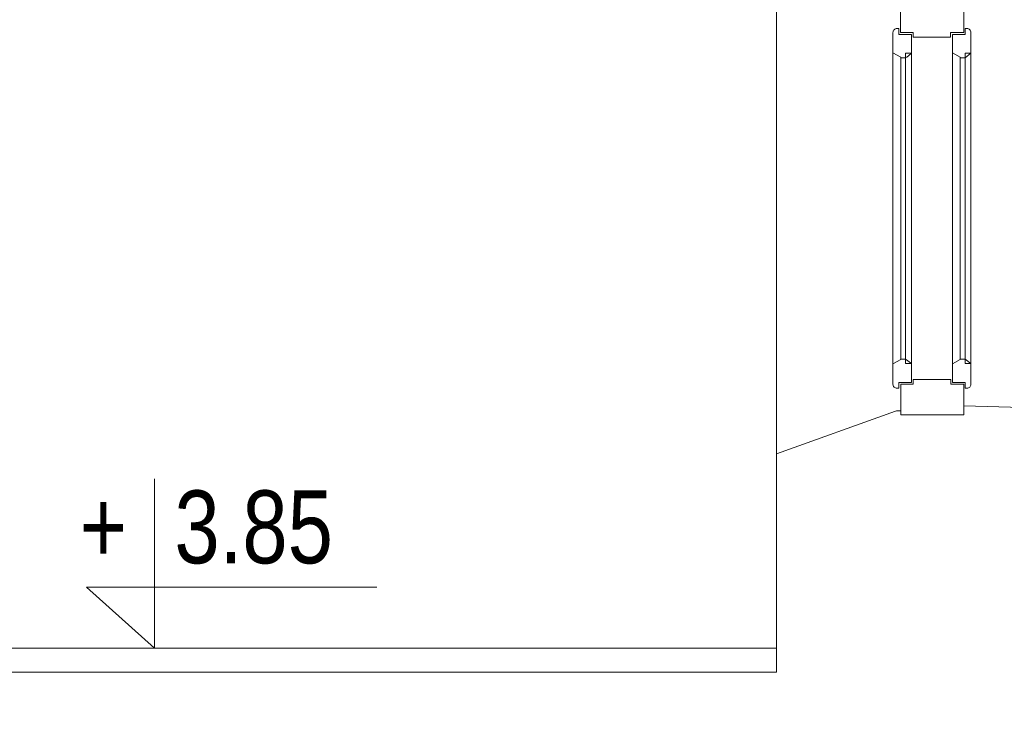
# Model space of a CAD drawing. Header units: millimetres. Extents: x -573548 to 674770, y -246895 to -89040.
# Tile 101 of 199: x 116608 to 118634, y -238297 to -236849. Entities that reach past the tile are written whole.
import ezdxf

# ---------------------------------------------------------------- set-up
doc = ezdxf.new("R2010")
doc.units = ezdxf.units.MM
for name, color, linetype, lineweight in [('A-WIDOK_Nr_pióra__1', 8, 'Continuous', 9), ('A_okno_Nr_pióra__1', 8, 'Continuous', 9), ('A_okno_Nr_pióra__41', 8, 'Continuous', 9), ('AO-RZEDNE_Nr_pióra__2', 8, 'Continuous', 9), ('AO-RZEDNE_Nr_pióra__61', 8, 'Continuous', 9), ('drewno_Nr_pióra__41', 8, 'Continuous', 9), ('OKNO_DETAL_Nr_pióra__8', 8, 'Continuous', 9), ('SCIANY_KONSTR_Nr_pióra__21', 8, 'Continuous', 9), ('SCIANY_KONSTR_Nr_pióra__4', 8, 'Continuous', 9)]:
    doc.layers.add(name, color=color, linetype=linetype, lineweight=lineweight)
doc.styles.add('STYL_AUTOMATYCZNY_5', font='arial.ttf', dxfattribs={"width": 0.8})

# ---------------------------------------------------------------- blocks, each defined once
blk = doc.blocks.new('A$C685D2BB2')
at = {"layer": 'A-WIDOK_Nr_pióra__1'}
blk.add_line((40004.4, 8752.3), (40004.4, 8702.3), dxfattribs=at)
at = {"layer": 'A_okno_Nr_pióra__1'}
for p, q in [((40004.4, 10162.3), (40004.4, 9152.3)), ((40244, 9337.4), (40244, 9977.2)), ((40281.9, 9338.2), (40281.9, 9976.4)), ((40366.5, 9337.4), (40366.5, 9977.2)), ((40404.5, 9338.2), (40404.5, 9976.4)), ((40260, 9347.2), (40260, 9967.4)), ((40382.5, 9347.2), (40382.5, 9967.4))]:
    blk.add_line(p, q, dxfattribs=at)
at = {"layer": 'A_okno_Nr_pióra__41'}
for p, q in [((40270, 9347.2), (40270, 9967.4)), ((40392.5, 9347.2), (40392.5, 9967.4))]:
    blk.add_line(p, q, dxfattribs=at)
at = {"layer": 'AO-RZEDNE_Nr_pióra__2'}
blk.add_lwpolyline([(38724.7, 9100.7), (38724.7, 8752.3), (38584.3, 8877.4), (39182, 8877.4)], dxfattribs=at)
at = {"layer": 'drewno_Nr_pióra__41'}
for points in [[(40362.7, 10009.5), (40285.7, 10009.5), (40362.7, 10009.5), (40362.7, 10019.5), (40389.7, 10019.5), (40389.7, 10082.5), (40259.7, 10082.5), (40259.7, 10019.5), (40285.7, 10019.5), (40285.7, 10009.5)], [(40362.9, 9305.2), (40285.9, 9305.2), (40362.9, 9305.2), (40362.9, 9295.2), (40389.9, 9295.2), (40389.9, 9232.2), (40259.9, 9232.2), (40259.9, 9295.2), (40285.9, 9295.2), (40285.9, 9305.2)]]:
    blk.add_lwpolyline(points, dxfattribs=at)
for points in [[(40244, 10019.4, -0.414214), (40252, 10027.4), (40256, 10027.4), (40256, 10015.4), (40282, 10015.4), (40282, 9976.5), (40270, 9976.5), (40270, 9967.4), (40260, 9967.4), (40260, 9968.4), (40244, 9977.2)], [(40366.5, 10001.3), (40366.5, 10015.4), (40392.5, 10015.4), (40392.5, 10027.4), (40396.5, 10027.4, -0.414214), (40404.5, 10019.4), (40404.5, 10001.3), (40404.5, 9976.5), (40392.5, 9976.5), (40392.5, 9967.4), (40382.5, 9967.4), (40382.5, 9968.4), (40366.5, 9977.2)], [(40244, 9295.2, 0.414214), (40252, 9287.2), (40256, 9287.2), (40256, 9299.2), (40282, 9299.2), (40282, 9338.2), (40270, 9338.2), (40270, 9347.2), (40260, 9347.2), (40260, 9346.2), (40244, 9337.4)], [(40366.5, 9313.3), (40366.5, 9299.2), (40392.5, 9299.2), (40392.5, 9287.2), (40396.5, 9287.2, 0.414214), (40404.5, 9295.2), (40404.5, 9313.3), (40404.5, 9338.2), (40392.5, 9338.2), (40392.5, 9347.2), (40382.5, 9347.2), (40382.5, 9346.2), (40366.5, 9337.4)]]:
    blk.add_lwpolyline(points, format="xyb", close=True, dxfattribs=at)
at = {"layer": 'OKNO_DETAL_Nr_pióra__8'}
for p, q in [((40282, 9976.5), (40272, 9967.7)), ((40404.5, 9976.5), (40392.5, 9967.4)), ((40282, 9338.2), (40270, 9347.2)), ((40404.5, 9338.2), (40392.5, 9347.2))]:
    blk.add_line(p, q, dxfattribs=at)
at = {"layer": 'SCIANY_KONSTR_Nr_pióra__21'}
for p, q in [((40249.1, 9239.6), (40004.4, 9152.3)), ((40253.5, 9240.6), (40259.9, 9240.6)), ((40004.4, 9152.3), (40004.4, 8752.3)), ((24252.1, 8752.3), (40004.4, 8752.3)), ((24252.1, 8702.3), (40004.4, 8702.3))]:
    blk.add_line(p, q, dxfattribs=at)
blk.add_lwpolyline([(40604.9, 8252.3), (40604.9, 9112.3), (40587.4, 9112.3), (40587.4, 9127.1, 1.170013), (40560.2, 9179.9), (40545.2, 9179.9), (40545.2, 9192.3, -0.384094), (40509.9, 9227.7), (40509.9, 9247.3), (40389.9, 9250.6)], format="xyb", dxfattribs=at)
at = {"layer": 'SCIANY_KONSTR_Nr_pióra__4'}
blk.add_arc((40253.5, 9230.6), 10, 90, 116.1986, dxfattribs=at)
at = {"layer": 'AO-RZEDNE_Nr_pióra__61', "char_height": 150, "attachment_point": 7, "style": 'STYL_AUTOMATYCZNY_5'}
for s, insert in [('\\A1;{\\pql;\\fArial|b0|i0|c238|p0;\\W0.800000;3.85}', (38765.5, 8924.5)), ('\\A1;{\\pql;\\fArial|b0|i0|c238|p0;\\W0.800000;+}', (38570.3, 8927.1))]:
    blk.add_mtext(s, dxfattribs=dict(at, insert=insert))

msp = doc.modelspace()

# ---------------------------------------------------------------- block references
at = {"color": 150}
msp.add_blockref('A$C685D2BB2', (78160.5, -246894.6), dxfattribs=at)

doc.saveas('drawing.dxf')
